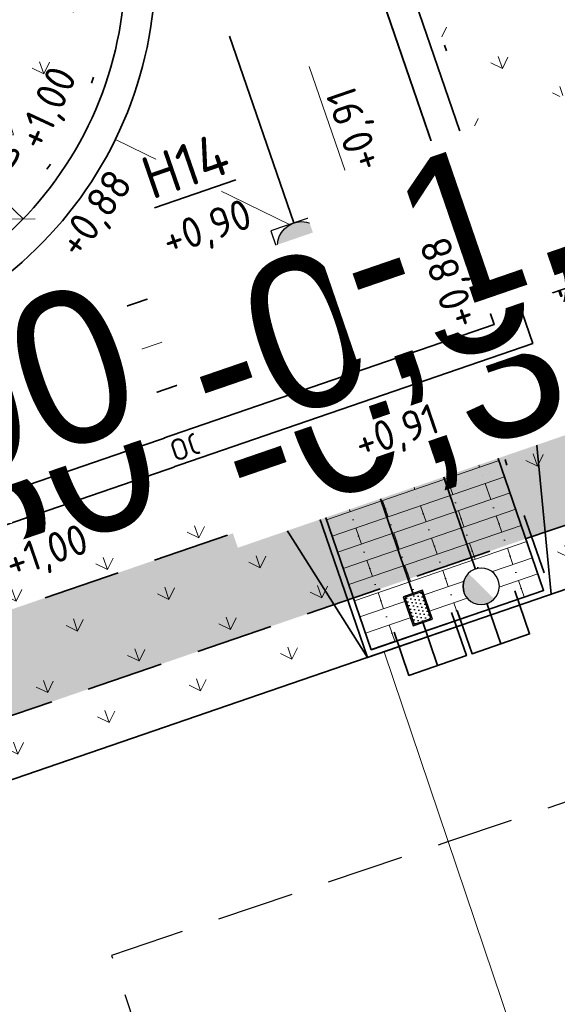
# Model space of a CAD drawing. Header units: metres. Extents: x 264779 to 275389, y 575281 to 580396.
# Tile 123 of 174: x 265457 to 265466, y 576978 to 576994. Entities that reach past the tile are written whole.
import ezdxf
from ezdxf.enums import TextEntityAlignment as Align

# ---------------------------------------------------------------- set-up
doc = ezdxf.new("R2018")
doc.units = ezdxf.units.M
doc.set_wipeout_variables(frame=1)
for name, pattern in [('AM-AS', [16, 10, -2, 2, -2]), ('B-WE-RI-HWA_HUISAANSLUITING_PVC_125-G', [10, 3.25, -0.75, 1.25, -0.75, 1.25, -0.75, 1.25, -0.75]), ('B-WE-RI-HWA_HUISAANSLUITING_PVC_160-G', [20, 6.5, -1.5, 2.5, -1.5, 2.5, -1.5, 2.5, -1.5]), ('B-WE-RI-HWA_PVC_125-G', [10, 2.25, -1.083333, 2.25, -1.083333, 2.25, -1.083333]), ('B-WE-RI-HWA_PVC_400-G', [10, 4, -1, 1, -1, 3]), ('B-WE-VH-KANTOPSLUITING_OPSLUITBAND_[AFMETINGEN1]-G', [10, 5.5, -0.875, 0, -0.875, 1, -0.875, 0, -0.875]), ('B-WE-VH-KANTOPSLUITING_TROTTOIRBAND_RWS_[AFMETINGEN1]-G', [10, 2.5, -1.5, 0, -1.5, 0, -1.5, 0, -1.5, 0, -1.5]), ('DASHED', [19.05, 12.7, -6.35])]:
    doc.linetypes.add(name, pattern=pattern)
for name, color, linetype, lineweight, true_color in [('N-BH-KG-GRENS_PERCEEL-G', 160, 'KG-PERCEEL', 18, 0x003fff), ('N-GV-GR-GRAS_BERMKRUIDENMENGSEL-A', 7, 'Continuous', 18, 0x00a500), ('N-OI-RI-DWA_ERFSCHEIDINGSPUT-S', 20, 'Continuous', 25, 0xff3f00), ('N-OI-RI-DWA_HUISAANSLUITING_PVC_160-G', 20, 'B-WE-RI-DWA_HUISAANSLUITING_PVC_160-G', 35, 0xff3f00), ('N-OI-RI-DWA_PVC_250-G', 20, 'B-WE-RI-DWA_PVC_250-G', 35, 0xff3f00), ('N-OI-RI-HWA_BETON_500-G', 150, 'B-WE-RI-HWA_PVC_125-G', 35, 0x007fff), ('N-OI-RI-HWA_HUISAANSLUITING_PVC_160-G', 150, 'B-WE-RI-HWA_HUISAANSLUITING_PVC_160-G', 35, 0x007fff), ('N-OI-RI-HWA_HULPSTUK-S', 150, 'Continuous', 25, 0x007fff), ('N-OI-RI-HWA_KOLKAANSLUITING_PVC_160-G', 150, 'B-WE-RI-HWA_HUISAANSLUITING_PVC_125-G', 35, 0x007fff), ('N-OI-RI-HWA_PVC_400-G', 150, 'B-WE-RI-HWA_PVC_400-G', 35, 0x007fff), ('N-WE-RI-DWA_AFDEKKAP-G', 20, 'Continuous', 35, 0xff3f00), ('N-WE-RI-DWA_RIOOLPUT_INSPECTIEPUT-S', 20, 'Continuous', 25, 0xff3f00), ('N-WE-RI-HWA_AFDEKKAP-G', 150, 'Continuous', 35, 0x007fff), ('N-WE-RI-HWA_RIOOLPUT_INSPECTIEPUT-S', 150, 'Continuous', 25, 0x007fff), ('N-WE-VH-VERHARDING_STRAATBAKSTEEN_DIKFORMAAT_HALF_PAARS-BRUIN-A', 7, 'Continuous', 18, 0x66332b)]:
    doc.layers.add(name, color=color, linetype=linetype, lineweight=lineweight, true_color=true_color)
for name, color, linetype, lineweight in [('N-CO-AM-AS-G', 10, 'AM-AS', 9), ('N-OI-RI-ALGEMEEN-B.O.B.-T25', 7, 'Continuous', 25), ('N-OI-RI-ALGEMEEN-INFORMATIE-T25', 7, 'Continuous', 25), ('N-OI-RI-ALGEMEEN-VERHANG-T25', 7, 'Continuous', 25), ('N-WE-GW-BERM-G', 90, 'Continuous', 35), ('N-WE-KL-TRACE-A', 7, 'Continuous', 25), ('N-WE-KL-TRACE-G', 7, 'DASHED', 35), ('N-WE-RI-ALGEMEEN-PUTNUMMER_DWA-T35', 7, 'Continuous', 35), ('N-WE-RI-ALGEMEEN-PUTNUMMER_HWA-T35', 7, 'Continuous', 35), ('N-WE-VH-GOOT_SBS-G', 40, 'Continuous', 35), ('N-WE-VH-KANTOPSLUITING_ELEMENT_VERLOOPBAND_110-220x250_190-220x160-G', 40, 'Continuous', 35), ('N-WE-VH-KANTOPSLUITING_INRITBAND_190-220x160-G', 60, 'B-WE-VH-KANTOPSLUITING_GAZONBAND_[AFMETINGEN1]-G', 35), ('N-WE-VH-KANTOPSLUITING_OPSLUITBAND_100x200-G', 60, 'B-WE-VH-KANTOPSLUITING_OPSLUITBAND_[AFMETINGEN1]-G', 35), ('N-WE-VH-KANTOPSLUITING_TROTTOIRBAND_RWS_110-220x250-G', 60, 'B-WE-VH-KANTOPSLUITING_TROTTOIRBAND_RWS_[AFMETINGEN1]-G', 35), ('N-WE-VH-KNIKLIJN_AANDUIDING-G', 30, 'Continuous', 18), ('N-WE-VH-VERHARDING_STRAATBAKSTEEN_DIKFORMAAT_HALF-G', 40, 'Continuous', 35), ('N-WE-VH-VERHARDING_STRAATBAKSTEEN_DIKFORMAAT_KEPER-G', 40, 'Continuous', 35), ('N-XX-AL-HOOGTELABEL-T25-M', 7, 'Continuous', 25), ('T-WE-GR-TOEKOMSTIG-G', 3, 'DASHED', 25), ('X-XX-AL-AANPIJLING-T25', 7, 'Continuous', 25), ('X-XX-AL-T18-1000', 10, 'Continuous', 18)]:
    doc.layers.add(name, color=color, linetype=linetype, lineweight=lineweight)
doc.layers.add('X-XX-AL-HULPLAAG-G', color=6, linetype='Continuous', lineweight=18, plot=False)
doc.layers.add('X-XX-AL-T70-250', color=210, linetype='Continuous', lineweight=70, plot=False)
doc.styles.add('NLCS-ISO', font='NLCS-ISO.ttf')
doc.styles.add('NLCS-ISO-ANNOTATIVE-T18', font='NLCS-ISO.ttf', dxfattribs={"height": 1.8})
doc.styles.add('NLCS-ISO-ANNOTATIVE-T25', font='NLCS-ISO.ttf', dxfattribs={"height": 2.5})
doc.styles.add('NLCS-ISO-ANNOTATIVE-T35', font='NLCS-ISO.ttf', dxfattribs={"height": 3.5})
doc.styles.add('NLCS-ISO-M1000-T25', font='NLCS-ISO.ttf', dxfattribs={"height": 2.5})
doc.styles.get("Standard").update_dxf_attribs({"font": 'arial.ttf'})
doc.linetypes.add('B-WE-RI-DWA_HUISAANSLUITING_PVC_160-G', pattern='A,2.5,-1,[160,NLCS.shx,S=0.25,R=0,X=0,Y=0],-1.5,[160,NLCS.shx,S=0.25,R=0,X=0,Y=0],-1.5,[160,NLCS.shx,S=0.25,R=0,X=0,Y=0],-1,2.5', length=10)
doc.linetypes.add('B-WE-RI-DWA_PVC_250-G', pattern='A,6,-5.5,["O   O   O",NLCS-ISO,S=0.5,R=0,X=-2.5,Y=-0.2],-3.5,5', length=20)
doc.linetypes.add('B-WE-VH-KANTOPSLUITING_GAZONBAND_[AFMETINGEN1]-G', pattern='A,4,-3,[160,NLCS.shx,S=0.25,R=0,X=0,Y=0],-3', length=10)
doc.linetypes.add('KG-PERCEEL', pattern='A,2.75,-1,["P",Standard,S=0.9,R=0,X=-0.5,Y=-0.45],-1,2.75,-1,[5,NLCS.shx,S=0.375,R=0,X=0,Y=0],-1', length=9.5)
doc.dimstyles.new('NLCS-ANNOTATIVE-T25-SCHRAP', dxfattribs={"dimtxt": 2.5, "dimasz": 1.4, "dimexe": 2, "dimexo": 2, "dimgap": 0.7, "dimtad": 1, "dimzin": 0, "dimtxsty": 'NLCS-ISO-ANNOTATIVE-T25', "dimblk": 'OBLIQUE', "dimcen": 2.5, "dimdle": 2, "dimclrd": 256, "dimclre": 256, "dimclrt": 256, "dimadec": 1, "dimazin": 0, "dimtfac": 1, "dimtofl": 0, "dimtmove": 1, "dimatfit": 0, "dimldrblk": 'OBLIQUE', "dimfxl": 2, "dimfxlon": 1, "dimtfillclr": 256, "dimtolj": 1, "dimtzin": 0, "dimlwd": 18, "dimlwe": 18, "dimarcsym": 0})
pattern_1 = [(109.0885258, (229946.4539, 679547.0011), (-1.011904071, 0.491604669), [0.2109375, -1.380052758]), (64.0885258, (229946.4539, 679547.0011), (-1.011904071, 0.491604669), [0.2109375, -0.9140625]), (154.0885258, (229946.4539, 679547.0011), (-0.491604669, -1.011904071), [0.2109375, -0.9140625])]

# ---------------------------------------------------------------- blocks, each defined once
blk = doc.blocks.new('N-SRI-PUT_HWA-SO')
at = {"ltscale": 0.99999}
blk.add_wipeout([(-2, 2), (2, 2), (2, -2), (-2, -2)], dxfattribs=at)
h = blk.add_hatch(color=256, dxfattribs=at)
h.dxf.hatch_style = 1
h.paths.add_polyline_path([(-2, 0, 1), (2, 0, 1)])
at = {"ltscale": 0.99999, "flags": 128}
blk.add_lwpolyline([(-2, -2), (2, -2), (2, 2), (-2, 2)], close=True, dxfattribs=at)
at = {"ltscale": 0.99999}
blk.add_circle((0, 0), 2, dxfattribs=at)
blk = doc.blocks.new('N-SRI-PUT_SWA-SO')
at = {"ltscale": 0.99999}
blk.add_wipeout([(-2, 2), (2, 2), (2, -2), (-2, -2)], dxfattribs=at)
h = blk.add_hatch(color=256, dxfattribs=at)
h.paths.add_polyline_path([(-2, 2), (0, 2, 0.41155), (-2, 0.018)])
h.paths.add_polyline_path([(-2, -0.018, 0.408866), (-0.018, -2), (-2, -2)])
h.paths.add_polyline_path([(2, -0.018), (2, -2), (0.018, -2, 0.408866)])
h = blk.add_hatch(color=256, dxfattribs=at)
h.paths.add_polyline_path([(0, 2, -0.41155), (2, 0.018), (2, 2)])
h.paths.add_polyline_path([(2, -0.018, -0.408866), (0.018, -2), (2, -2)])
h.paths.add_polyline_path([(-0.018, -2, -0.408866), (-2, -0.018), (-2, -2)])
at = {"ltscale": 0.99999, "flags": 128}
for points in [[(-2, 2), (2, 2), (2, -2), (-2, -2)], [(2, -2), (2, 2), (-2, 2), (-2, -2)]]:
    blk.add_lwpolyline(points, close=True, dxfattribs=at)
at = {"ltscale": 0.99999}
blk.add_circle((0, 0), 2, dxfattribs=at)
blk = doc.blocks.new('_Oblique')
at = {"color": 0, "linetype": 'ByBlock', "lineweight": -2}
blk.add_line((-0.5, -0.5), (0.5, 0.5), dxfattribs=at)
blk = doc.blocks.new('*D71')
at = {"layer": 'Defpoints', "color": 0, "transparency": 16777216}
for p in [(265453.043, 576995.198), (265457.364, 576991.035)]:
    blk.add_point(p, dxfattribs=at)
at = {"layer": 'X-XX-AL-AANPIJLING-T25', "lineweight": 18, "transparency": 16777216}
blk.add_line((265455.661, 576992.676), (265457.364, 576991.035), dxfattribs=at)
at = {"layer": 'X-XX-AL-AANPIJLING-T25', "lineweight": 18, "transparency": 16777216, "xscale": 0.28, "yscale": 0.28, "zscale": 0.28, "rotation": 316.0656423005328}
blk.add_blockref('_Oblique', (265457.364, 576991.035), dxfattribs=at)
at = {"layer": 'X-XX-AL-AANPIJLING-T25', "transparency": 16777216, "insert": (265456.616, 576992.366), "char_height": 0.5, "attachment_point": 5, "rotation": 316.0656, "style": 'NLCS-ISO-ANNOTATIVE-T25', "bg_fill": 3, "box_fill_scale": 1.1, "bg_fill_color": 256, "bg_fill_true_color": 13158600, "bg_fill_transparency": 0}
blk.add_mtext('\\A1;R6,00', dxfattribs=at)
blk = doc.blocks.new('*U160')
at = {"flags": 128}
blk.add_lwpolyline([(0, 0), (331.024, 113.68)], dxfattribs=at)
at = {"layer": 'N-OI-RI-ALGEMEEN-B.O.B.-T25', "lineweight": 30, "ltscale": 0.5, "oblique": 30, "flags": 31}
for tag, p in [('+0,00', (321.573, 109.9)), ('+0,01', (-0.671, 3.432))]:
    blk.add_attdef(tag, text='', height=2.5, rotation=18.9534, dxfattribs=at).set_placement(p, align=Align.TOP_LEFT)
at = {"layer": 'N-OI-RI-ALGEMEEN-INFORMATIE-T25', "lineweight": 30, "ltscale": 0.5, "oblique": 30, "flags": 31}
blk.add_attdef('BETON%%C160', text='', height=2.5, rotation=18.9534, dxfattribs=at).set_placement((240.816, 85.849), align=Align.TOP_RIGHT)
at = {"layer": 'N-OI-RI-ALGEMEEN-VERHANG-T25', "lineweight": 30, "ltscale": 0.5, "oblique": 30, "flags": 31}
blk.add_attdef('1:1000', text='', height=2.5, rotation=18.9534, dxfattribs=at).set_placement((225.808, 77.019), align=Align.TOP_LEFT)
blk = doc.blocks.new('*U165')
at = {"flags": 128}
blk.add_lwpolyline([(0, 0), (326.295, 112.055)], dxfattribs=at)
at = {"layer": 'N-OI-RI-ALGEMEEN-B.O.B.-T25', "lineweight": 30, "ltscale": 0.5, "oblique": 30, "flags": 50}
for tag, p in [('+0,00', (311.301, 106.373)), ('+0,01', (2.656, 0.381))]:
    blk.add_attdef(tag, text='', height=2.5, rotation=18.95337, dxfattribs=at).set_placement(p, align=Align.TOP_LEFT)
at = {"layer": 'N-OI-RI-ALGEMEEN-INFORMATIE-T25', "lineweight": 30, "ltscale": 0.5, "oblique": 30, "flags": 50}
blk.add_attdef('BETON%%C160', text='', height=2.5, rotation=18.95337, dxfattribs=at).set_placement((229.596, 81.996), align=Align.TOP_RIGHT)
at = {"layer": 'N-OI-RI-ALGEMEEN-VERHANG-T25', "lineweight": 30, "ltscale": 0.5, "oblique": 30, "flags": 50}
blk.add_attdef('1:1000', text='', height=2.5, rotation=18.95337, dxfattribs=at).set_placement((218.64, 74.554), align=Align.TOP_LEFT)
blk = doc.blocks.new('*U156')
for p, q in [((-0.5, 0), (0, 0.11)), ((0, 0.11), (-0.5, 0.11)), ((-0.5, 0.11), (-0.5, 0)), ((0, 0), (0, 0.11)), ((-0.5, 0), (0, 0))]:
    blk.add_line(p, q)
blk = doc.blocks.new('*U174')
at = {"ltscale": 0.99999}
blk.add_wipeout([(-1.125, 0.75), (1.125, 0.75), (1.125, -0.75), (-1.125, -0.75)], dxfattribs=at)
h = blk.add_hatch(color=256, dxfattribs=at)
h.paths.add_polyline_path([(1.125, 0.75), (-1.125, 0.75), (-1.125, -0.75), (1.125, -0.75)])
h.paths.add_polyline_path([(1.025, 0.65), (1.025, -0.65), (-1.025, -0.65), (-1.025, 0.65)], flags=16)
h = blk.add_hatch(dxfattribs=at)
h.set_pattern_fill('DOTS', color=256, scale=0.175, style=0)
h.set_pattern_definition([(0, (-0.975, -0.6), (0.138906, 0.277813), [0, -0.277813])])
h.paths.add_polyline_path([(-1.025, -0.65), (1.025, -0.65), (1.025, 0.65), (-1.025, 0.65)])
at = {"ltscale": 0.99999, "flags": 128}
for points in [[(-1.125, -0.75), (1.125, -0.75), (1.125, 0.75), (-1.125, 0.75)], [(-1.025, -0.65), (1.025, -0.65), (1.025, 0.65), (-1.025, 0.65)], [(-1.025, -0.65), (1.025, -0.65), (1.025, 0.65), (-1.025, 0.65)]]:
    blk.add_lwpolyline(points, close=True, dxfattribs=at)
blk = doc.blocks.new('N-SRI-PUT_VWA_KUNSTSTOF-SO')
at = {"ltscale": 0.99999}
blk.add_wipeout([(0, 1.5), (-0.586, 1.381), (-1.164, 0.946), (-1.449, 0.386), (-1.491, -0.164), (-1.403, -0.53), (-1.188, -0.915), (-0.842, -1.242), (-0.334, -1.462), (0.519, -1.407), (0.984, -1.132), (1.38, -0.588), (1.5, 0), (1.294, 0.759), (1.07, 1.051), (0.732, 1.309), (0.399, 1.446)], dxfattribs=at)
h = blk.add_hatch(color=256, dxfattribs=at)
edge = h.paths.add_edge_path()
edge.add_line((1.043, 1.078), (-1.063, -1.058))
edge.add_arc((0, 0), 1.5, 224.85367, 405.95863)
at = {"ltscale": 0.99999, "flags": 128}
blk.add_lwpolyline([(1.5, 0, 1), (-1.5, 0, 1), (1.5, 0)], format="xyb", close=True, dxfattribs=at)
blk = doc.blocks.new('*U195')
at = {"flags": 128}
blk.add_lwpolyline([(0, 0), (85.12, 29.232)], dxfattribs=at)
at = {"layer": 'N-OI-RI-ALGEMEEN-B.O.B.-T25', "lineweight": 30, "ltscale": 0.5, "oblique": 30, "flags": 31}
for tag, p in [('+0,00', (75.669, 25.453)), ('+0,01', (-0.671, 3.432))]:
    blk.add_attdef(tag, text='', height=2.5, rotation=18.9534, dxfattribs=at).set_placement(p, align=Align.TOP_LEFT)
at = {"layer": 'N-OI-RI-ALGEMEEN-INFORMATIE-T25', "lineweight": 30, "ltscale": 0.5, "oblique": 30, "flags": 31}
blk.add_attdef('BETON%%C160', text='', height=2.5, rotation=18.9534, dxfattribs=at).set_placement((42.853, 17.862), align=Align.TOP_RIGHT)
at = {"layer": 'N-OI-RI-ALGEMEEN-VERHANG-T25', "lineweight": 30, "ltscale": 0.5, "oblique": 30, "flags": 31}
blk.add_attdef('1:1000', text='', height=2.5, rotation=18.9534, dxfattribs=at).set_placement((27.845, 9.031), align=Align.TOP_LEFT)

msp = doc.modelspace()

# ---------------------------------------------------------------- hatches: boundary and pattern name
at = {"layer": 'N-GV-GR-GRAS_BERMKRUIDENMENGSEL-A'}
h = msp.add_hatch(dxfattribs=at)
h.set_pattern_fill('AGR-KRUIDEN', color=256, scale=0.5625, pattern_type=2)
h.set_pattern_definition(pattern_1)
h.paths.add_polyline_path([(265449.647, 577007.488), (265455.641, 576990.034, 0.375101), (265458.51, 576997.075), (265456.236, 577003.695, 0.375101)])
h = msp.add_hatch(dxfattribs=at)
h.set_pattern_fill('AGR-KRUIDEN', color=256, scale=0.5625, pattern_type=2)
h.set_pattern_definition(pattern_1)
edge = h.paths.add_edge_path()
edge.add_line((265463.692, 576995.656), (265466.029, 576988.851))
edge.add_line((265466.029, 576988.851), (265464.827, 576988.439))
edge.add_line((265464.827, 576988.439), (265466.055, 576984.864))
edge.add_line((265466.055, 576984.864), (265477.686, 576988.858))
edge.add_line((265477.686, 576988.858), (265475.472, 576995.304))
edge.add_arc((265469.358, 576987.967), 9.55, 50.1946, 126.3881)
at = {"layer": 'N-WE-KL-TRACE-A'}
h = msp.add_hatch(dxfattribs=at)
h.set_pattern_fill('DOTS', color=256, scale=0.5, angle=-0.069)
h.set_pattern_definition([(19.019479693, (53607.36198, 115305.85214), (0.02330677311, 0.175950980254), [0, -0.15875])])
h.paths.add_polyline_path([(265327.755, 576975.274), (265328.284, 576973.732), (265330.649, 576974.544), (265330.811, 576974.071), (265328.447, 576973.259), (265331.026, 576965.75), (265333.39, 576966.562), (265333.553, 576966.089), (265330.715, 576965.115), (265327.282, 576975.112), (265302.25, 576966.515), (265296.331, 576983.937), (265248.543, 576967.444), (265253.844, 576952.084), (265253.371, 576951.921), (265248.07, 576967.281), (265234.364, 576962.551), (265234.2, 576963.023), (265259.96, 576971.913), (265257.072, 576980.279), (265257.545, 576980.442), (265260.432, 576972.076), (265286.9, 576981.211), (265284.013, 576989.577), (265284.486, 576989.74), (265287.373, 576981.374), (265296.17, 576984.41), (265285.353, 577016.246), (265286.915, 577016.777), (265303.28, 576968.613), (265380.151, 576995.012), (265363.785, 577042.669), (265365.346, 577043.205), (265374.891, 577015.41), (265455.352, 577043.041), (265455.888, 577041.481), (265375.427, 577013.849), (265382.777, 576992.446), (265464.49, 577020.508), (265464.652, 577020.035), (265462.288, 577019.223), (265464.867, 577011.713), (265467.231, 577012.525), (265467.393, 577012.052), (265464.556, 577011.078), (265461.815, 577019.06), (265382.94, 576991.973), (265393.03, 576962.587), (265427.338, 576974.369), (265424.627, 576982.267), (265426.188, 576982.803), (265428.899, 576974.905), (265473.51, 576990.225), (265474.05, 576988.666), (265393.566, 576961.027), (265400.927, 576939.596), (265399.367, 576939.06), (265392.005, 576960.491), (265390.587, 576960.004), (265390.051, 576961.564), (265391.47, 576962.051), (265380.687, 576993.452), (265356.28, 576985.07), (265359.713, 576975.073), (265356.876, 576974.099), (265356.713, 576974.571), (265359.078, 576975.383), (265356.499, 576982.893), (265354.134, 576982.081), (265353.972, 576982.554), (265356.336, 576983.366), (265355.807, 576984.907)])
at = {"layer": 'N-WE-VH-VERHARDING_STRAATBAKSTEEN_DIKFORMAAT_HALF_PAARS-BRUIN-A'}
h = msp.add_hatch(dxfattribs=at)
h.set_pattern_fill('AVH-SBS_DIKFORMAAT_HALFST', color=256, scale=28.125, angle=179.8649, pattern_type=2)
h.set_pattern_definition([(198.95339911, (-196889.80024, 787193.38665), (0.0913497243, -0.26600148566), []), (288.9533991, (-196890.8642, 787193.0213), (1.0640059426, 0.3653988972), [0.28125, -0.28125]), (288.9533991, (-196890.2409, 787192.938), (1.0640059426, 0.3653988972), [0.28125, -0.28125]), (198.95339911, (-196890.28657, 787193.07095), (0.1826994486, -0.5320029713), [0, -0.5625, 0, 0, 0]), (198.95339911, (-196890.1952, 787192.80495), (0.1826994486, -0.5320029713), [0, -0.5625, 0, 0, 0])])
h.paths.add_polyline_path([(265465.928, 576984.926), (265464.733, 576988.406), (265461.896, 576987.432), (265463.091, 576983.951)])

# ---------------------------------------------------------------- linework, layer by layer
at = {"layer": 'N-BH-KG-GRENS_PERCEEL-G'}
msp.add_lwpolyline([(265454.37, 576980.851), (265463.306, 576983.92), (265472.707, 576956.081), (265463.75, 576953.07)], close=True, dxfattribs=at)
at = {"layer": 'N-CO-AM-AS-G'}
msp.add_lwpolyline([(265380.866, 577012.175), (265447.78, 577035.154), (265463.208, 576990.23), (265396.294, 576967.25)], dxfattribs=at)
at = {"layer": 'N-OI-RI-DWA_HUISAANSLUITING_PVC_160-G', "flags": 128}
msp.add_lwpolyline([(265465.225, 576984.05), (265464.951, 576984.846)], dxfattribs=at)
at = {"layer": 'N-OI-RI-HWA_HUISAANSLUITING_PVC_160-G', "flags": 128}
msp.add_lwpolyline([(265463.911, 576984.489), (265464.184, 576983.692)], dxfattribs=at)
at = {"layer": 'N-WE-GW-BERM-G', "flags": 128}
for points in [[(265413.065, 576939.195), (265411.727, 576943.093), (265404.627, 576963.768), (265477.686, 576988.858)], [(265466.055, 576984.864), (265465.679, 576988.731)]]:
    msp.add_lwpolyline(points, dxfattribs=at)
at = {"layer": 'N-WE-KL-TRACE-G', "ltscale": 0.1}
msp.add_lwpolyline([(265393.03, 576962.587), (265427.338, 576974.369), (265424.627, 576982.267), (265426.188, 576982.803), (265428.899, 576974.905), (265473.51, 576990.225), (265474.05, 576988.666), (265393.566, 576961.027)], dxfattribs=at)
at = {"layer": 'N-WE-RI-DWA_AFDEKKAP-G', "flags": 128}
msp.add_lwpolyline([(265464.508, 576984.597), (265464.752, 576983.887), (265465.697, 576984.212), (265465.454, 576984.921)], dxfattribs=at)
at = {"layer": 'N-WE-RI-HWA_AFDEKKAP-G', "flags": 128}
msp.add_lwpolyline([(265463.468, 576984.239), (265463.711, 576983.53), (265464.657, 576983.855), (265464.413, 576984.564)], dxfattribs=at)
at = {"layer": 'N-WE-VH-GOOT_SBS-G', "flags": 128}
msp.add_lwpolyline([(265404.082, 576971.511), (265455.154, 576989.05, 0.414214), (265459.191, 576997.309), (265456.917, 577003.929, 0.414214), (265448.658, 577007.966), (265397.586, 576990.427, 0.414214), (265393.55, 576982.168), (265395.823, 576975.547, 0.414214)], format="xyb", close=True, dxfattribs=at)
msp.add_lwpolyline([(265448.821, 577007.493), (265397.749, 576989.954, 0.414214), (265394.023, 576982.33), (265396.296, 576975.71, 0.414214), (265403.92, 576971.984), (265454.992, 576989.523, 0.414214), (265458.718, 576997.146), (265456.444, 577003.767, 0.414214), (265448.821, 577007.493)], format="xyb", dxfattribs=at)
at = {"layer": 'N-WE-VH-KANTOPSLUITING_INRITBAND_190-220x160-G', "flags": 128}
msp.add_lwpolyline([(265461.896, 576987.432), (265464.733, 576988.406)], dxfattribs=at)
at = {"layer": 'N-WE-VH-KANTOPSLUITING_TROTTOIRBAND_RWS_110-220x250-G', "ltscale": 0.99999, "flags": 128}
msp.add_lwpolyline([(265403.848, 576972.192), (265454.921, 576989.731, 0.414214), (265458.51, 576997.075), (265456.236, 577003.695, 0.414214), (265448.892, 577007.285), (265397.82, 576989.746, 0.414214), (265394.231, 576982.402), (265396.504, 576975.781, 0.414214)], format="xyb", close=True, dxfattribs=at)
at = {"layer": 'N-WE-VH-KNIKLIJN_AANDUIDING-G', "ltscale": 0.75}
for points in [[(265458.883, 576992.343), (265463.208, 576990.23)], [(265463.208, 576990.23), (265465.114, 576989.298)]]:
    msp.add_lwpolyline(points, dxfattribs=at)
at = {"layer": 'N-WE-VH-VERHARDING_STRAATBAKSTEEN_DIKFORMAAT_HALF-G', "flags": 128}
msp.add_lwpolyline([(265464.733, 576988.406), (265465.928, 576984.926), (265463.091, 576983.951), (265461.896, 576987.432)], dxfattribs=at)
at = {"layer": 'N-WE-VH-VERHARDING_STRAATBAKSTEEN_DIKFORMAAT_KEPER-G', "flags": 128}
for points in [[(265367.907, 577042.982), (265383.61, 576997.257, -0.414214), (265379.573, 576988.999), (265354.693, 576980.454), (265356.155, 576976.198), (265381.035, 576984.743, -0.414214), (265389.294, 576980.706), (265403.405, 576939.617), (265407.661, 576941.079), (265401.02, 576960.415, -0.414214), (265405.057, 576968.674), (265465.114, 576989.298), (265459.755, 577004.904, -0.414214), (265463.791, 577013.162), (265466.672, 577014.152), (265465.211, 577018.408), (265462.329, 577017.418, -0.414214), (265454.071, 577021.455), (265448.711, 577037.06), (265388.654, 577016.436, -0.414214), (265380.395, 577020.472), (265372.163, 577044.444)], [(265404.082, 576971.511), (265455.154, 576989.05, 0.414214), (265459.191, 576997.309), (265456.917, 577003.929, 0.414214), (265448.658, 577007.966), (265397.586, 576990.427, 0.414214), (265393.55, 576982.168), (265395.823, 576975.547, 0.414214)]]:
    msp.add_lwpolyline(points, format="xyb", close=True, dxfattribs=at)
at = {"layer": 'T-WE-GR-TOEKOMSTIG-G', "ltscale": 0.1, "flags": 128}
msp.add_lwpolyline([(265470.768, 576971.203), (265473.61, 576972.162), (265470.046, 576982.717), (265467.204, 576981.757), (265464.361, 576980.797), (265458.819, 576978.926), (265460.601, 576973.649), (265462.383, 576968.371), (265467.925, 576970.243)], close=True, dxfattribs=at)
at = {"layer": 'X-XX-AL-HULPLAAG-G'}
for p, q in [((265465.607, 576988.939), (265465.679, 576988.731)), ((265465.749, 576988.988), (265465.821, 576988.78))]:
    msp.add_line(p, q, dxfattribs=at)

# ---------------------------------------------------------------- block references
at = {"layer": 'N-WE-VH-KANTOPSLUITING_ELEMENT_VERLOOPBAND_110-220x250_190-220x160-G', "xscale": -2, "yscale": 2, "zscale": 2, "rotation": 198.9533991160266}
msp.add_blockref('*U156', (265465.607, 576988.939), dxfattribs=at)

# ---------------------------------------------------------------- next in the draw order: block references
at = {"layer": 'N-WE-RI-DWA_RIOOLPUT_INSPECTIEPUT-S', "xscale": 0.2, "yscale": 0.2, "zscale": 0.2, "rotation": 288.9533991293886}
msp.add_blockref('N-SRI-PUT_SWA-SO', (265463.617, 576989.577), dxfattribs=at)
at = {"layer": 'N-WE-RI-HWA_RIOOLPUT_INSPECTIEPUT-S', "xscale": 0.2000000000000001, "yscale": 0.2000000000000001, "zscale": 0.2000000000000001, "rotation": 198.9533991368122}
msp.add_blockref('N-SRI-PUT_HWA-SO', (265461.948, 576990.59), dxfattribs=at)

# ---------------------------------------------------------------- next in the draw order: texts
at = {"layer": 'X-XX-AL-T18-1000', "insert": (265460.613, 576987.483), "char_height": 0.36, "width": 4.0716, "attachment_point": 5, "rotation": 18.9534, "style": 'NLCS-ISO-ANNOTATIVE-T18', "bg_fill": 3, "box_fill_scale": 1.1, "bg_fill_color": 256, "bg_fill_transparency": 0}
msp.add_mtext('MOLGOOT 7 STREK', dxfattribs=at)

# ---------------------------------------------------------------- next in the draw order: dimensions: what is measured, and where the dimension line sits
at = {"layer": 'X-XX-AL-AANPIJLING-T25'}
dim = msp.add_radius_dim(center=(265453.043, 576995.198), mpoint=(265457.364, 576991.035), dimstyle='NLCS-ANNOTATIVE-T25-SCHRAP', override={"dimtfill": 1}, dxfattribs=at)
dim.commit()
dim.dimension.update_dxf_attribs({"geometry": '*D71', "text_midpoint": (265456.311, 576992.049), "dimtype": 164})

# ---------------------------------------------------------------- next in the draw order: hatches: boundary and pattern name
at = {"layer": 'N-GV-GR-GRAS_BERMKRUIDENMENGSEL-A'}
h = msp.add_hatch(dxfattribs=at)
h.set_pattern_fill('AGR-KRUIDEN', color=256, scale=0.5625, pattern_type=2)
h.set_pattern_definition([(109.0885258, (229982.4878, 679559.3758), (-1.011904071, 0.491604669), [0.2109375, -1.380052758]), (64.0885258, (229982.4878, 679559.3758), (-1.011904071, 0.491604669), [0.2109375, -0.9140625]), (154.0885258, (229982.4878, 679559.3758), (-0.491604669, -1.011904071), [0.2109375, -0.9140625])])
h.paths.add_polyline_path([(265463.029, 576983.824), (265461.801, 576987.399), (265456.021, 576985.414), (265457.249, 576981.839)])

# ---------------------------------------------------------------- next in the draw order: linework, layer by layer
at = {"layer": 'N-BH-KG-GRENS_PERCEEL-G'}
msp.add_lwpolyline([(265472.707, 576956.081), (265490.107, 576961.929), (265480.523, 576989.832), (265463.306, 576983.92)], close=True, dxfattribs=at)
at = {"layer": 'N-OI-RI-DWA_HUISAANSLUITING_PVC_160-G', "flags": 128}
msp.add_lwpolyline([(265464.849, 576985.144), (265463.488, 576989.11)], dxfattribs=at)
at = {"layer": 'N-OI-RI-HWA_HUISAANSLUITING_PVC_160-G', "flags": 128}
msp.add_lwpolyline([(265461.829, 576990.549), (265463.808, 576984.787)], dxfattribs=at)
at = {"layer": 'N-OI-RI-HWA_KOLKAANSLUITING_PVC_160-G', "flags": 128}
msp.add_lwpolyline([(265461.818, 576990.968), (265458.817, 576999.706), (265458.626, 576999.8), (265457.846, 576999.532), (265457.655, 576999.625), (265457.441, 577000.25), (265457.534, 577000.44), (265457.676, 577000.489)], dxfattribs=at)
at = {"layer": 'N-WE-GW-BERM-G', "flags": 128}
msp.add_lwpolyline([(265463.029, 576983.824), (265460.95, 576987.107)], dxfattribs=at)
at = {"layer": 'N-WE-VH-KANTOPSLUITING_OPSLUITBAND_100x200-G', "flags": 128}
msp.add_lwpolyline([(265461.801, 576987.399), (265463.029, 576983.824), (265466.055, 576984.864), (265464.827, 576988.439)], dxfattribs=at)
at = {"layer": 'N-WE-VH-KANTOPSLUITING_TROTTOIRBAND_RWS_110-220x250-G', "ltscale": 0.99999, "flags": 128}
msp.add_lwpolyline([(265465.679, 576988.731), (265466.029, 576988.851), (265460.436, 577005.138, -0.414214), (265464.025, 577012.482), (265466.906, 577013.471)], format="xyb", dxfattribs=at)
msp.add_lwpolyline([(265456.872, 576985.707), (265460.95, 576987.107)], dxfattribs=at)
at = {"layer": 'N-WE-VH-VERHARDING_STRAATBAKSTEEN_DIKFORMAAT_HALF-G', "flags": 128}
msp.add_lwpolyline([(265461.824, 576987.64), (265464.661, 576988.614)], dxfattribs=at)
at = {"layer": 'X-XX-AL-HULPLAAG-G'}
msp.add_line((265460.878, 576987.315), (265460.95, 576987.107), dxfattribs=at)
at = {"layer": 'X-XX-AL-T70-250'}
msp.add_circle((265463.208, 576990.23), 0.3, dxfattribs=at)

# ---------------------------------------------------------------- next in the draw order: block references
at = {"layer": 'N-WE-VH-KANTOPSLUITING_ELEMENT_VERLOOPBAND_110-220x250_190-220x160-G', "xscale": 2, "yscale": 2, "zscale": 2, "rotation": 198.9533991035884}
msp.add_blockref('*U156', (265460.878, 576987.315), dxfattribs=at)

# ---------------------------------------------------------------- next in the draw order: texts
at = {"layer": 'N-WE-RI-ALGEMEEN-PUTNUMMER_HWA-T35', "insert": (265460.211, 576991.398), "char_height": 0.7, "width": 0.7, "attachment_point": 5, "rotation": 19.0885, "style": 'NLCS-ISO-ANNOTATIVE-T35', "bg_fill": 3, "box_fill_scale": 1.1, "bg_fill_color": 256, "bg_fill_true_color": 13158600, "bg_fill_transparency": 0}
msp.add_mtext('{\\LH14\\P\\H0.71429x;\\l+0,90}', dxfattribs=at)

# ---------------------------------------------------------------- next in the draw order: block references
at = {"layer": 'N-OI-RI-DWA_PVC_250-G'}
ref = msp.add_blockref('*U165', (265397.98, 576967.036), dxfattribs=dict(at, xscale=0.2, yscale=0.2, zscale=0.2))
lines = msp.add_mtext('-0,35', dxfattribs={"layer": 'N-OI-RI-ALGEMEEN-B.O.B.-T25', "ltscale": 0.5, "insert": (265460.24, 576988.311), "char_height": 2.5, "attachment_point": 1, "rotation": 18.9534, "bg_fill": 3, "box_fill_scale": 1.1, "bg_fill_color": 256, "bg_fill_transparency": 0})
ref.add_attrib('+0,00', '', (265460.24, 576988.311)).embed_mtext(lines)
lines = msp.add_mtext('PVC %%C250', dxfattribs={"layer": 'N-OI-RI-ALGEMEEN-INFORMATIE-T25', "ltscale": 0.5, "insert": (265443.899, 576983.435), "char_height": 2.5, "attachment_point": 1, "rotation": 18.9534, "bg_fill": 3, "box_fill_scale": 1.1, "bg_fill_color": 256, "bg_fill_transparency": 0})
ref.add_attrib('BETON%%C160', '', (265443.899, 576983.435)).embed_mtext(lines)
at = {"layer": 'N-OI-RI-HWA_PVC_400-G'}
ref = msp.add_blockref('*U160', (265395.364, 576967.724), dxfattribs=dict(at, xscale=0.2, yscale=0.2, zscale=0.2))
lines = msp.add_mtext('-0,57', dxfattribs={"layer": 'N-OI-RI-ALGEMEEN-B.O.B.-T25', "ltscale": 0.5, "insert": (265459.679, 576989.704), "char_height": 2.5, "attachment_point": 1, "rotation": 18.9534, "bg_fill": 3, "box_fill_scale": 1.1, "bg_fill_color": 256, "bg_fill_transparency": 0})
ref.add_attrib('+0,00', '', (265459.679, 576989.704)).embed_mtext(lines)
lines = msp.add_mtext('PVC %%C400', dxfattribs={"layer": 'N-OI-RI-ALGEMEEN-INFORMATIE-T25', "ltscale": 0.5, "insert": (265443.528, 576984.894), "char_height": 2.5, "attachment_point": 1, "rotation": 18.9534, "bg_fill": 3, "box_fill_scale": 1.1, "bg_fill_color": 256, "bg_fill_transparency": 0})
ref.add_attrib('BETON%%C160', '', (265443.528, 576984.894)).embed_mtext(lines)

# ---------------------------------------------------------------- next in the draw order: block references
at = {"layer": 'N-OI-RI-DWA_ERFSCHEIDINGSPUT-S', "xscale": 0.2, "yscale": 0.2, "zscale": 0.2, "rotation": 269.864873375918}
msp.add_blockref('N-SRI-PUT_VWA_KUNSTSTOF-SO', (265464.9, 576984.995), dxfattribs=at)
at = {"layer": 'N-OI-RI-HWA_HULPSTUK-S', "xscale": 0.2250000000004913, "yscale": 0.2250000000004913, "zscale": 0.2250000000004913, "rotation": 288.9533991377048}
msp.add_blockref('*U174', (265463.859, 576984.638), dxfattribs=at)

# ---------------------------------------------------------------- next in the draw order: texts
at = {"layer": 'N-WE-RI-ALGEMEEN-PUTNUMMER_DWA-T35', "insert": (265466.546, 576990.605), "char_height": 0.7, "width": 0.7, "attachment_point": 5, "rotation": 19.0885, "style": 'NLCS-ISO-ANNOTATIVE-T35', "bg_fill": 3, "box_fill_scale": 1.1, "bg_fill_color": 256, "bg_fill_true_color": 13158600, "bg_fill_transparency": 0}
msp.add_mtext('{\\LD05\\P\\H0.71429x;\\l+0,90}', dxfattribs=at)

# ---------------------------------------------------------------- next in the draw order: linework, layer by layer
at = {"layer": 'N-WE-VH-GOOT_SBS-G', "flags": 128}
msp.add_lwpolyline([(265462.028, 576998.283), (265465.114, 576989.298), (265405.057, 576968.674, 0.414214), (265401.02, 576960.415), (265407.661, 576941.079), (265408.133, 576941.241), (265401.493, 576960.577, -0.414214), (265405.219, 576968.201), (265465.749, 576988.988), (265462.501, 576998.446)], format="xyb", close=True, dxfattribs=at)

# ---------------------------------------------------------------- next in the draw order: block references
at = {"layer": 'N-OI-RI-HWA_BETON_500-G'}
ref = msp.add_blockref('*U195', (265462.326, 576990.72), dxfattribs=dict(at, xscale=0.2, yscale=0.2, zscale=0.2))
lines = msp.add_mtext('-1,40', dxfattribs={"layer": 'N-OI-RI-ALGEMEEN-B.O.B.-T25', "ltscale": 0.5, "insert": (265462.192, 576991.406), "char_height": 2.5, "attachment_point": 1, "rotation": 18.9534, "bg_fill": 3, "box_fill_scale": 1.1, "bg_fill_color": 256, "bg_fill_transparency": 0})
ref.add_attrib('+0,01', '', (265462.192, 576991.406)).embed_mtext(lines)

# ---------------------------------------------------------------- next in the draw order: texts
at = {"layer": 'N-XX-AL-HOOGTELABEL-T25-M', "char_height": 0.5, "width": 1.04288, "attachment_point": 1, "style": 'NLCS-ISO-M1000-T25', "bg_fill": 3, "box_fill_scale": 1.1, "bg_fill_color": 256, "bg_fill_transparency": 0}
for s, insert, rotation in [('+1,00', (265457.228, 576992.343), 65.1187), ('+0,91', (265462.79, 576991.759), 108.9534), ('+0,88', (265457.883, 576990.653), 54.2202), ('+0,88', (265464.375, 576989.174), 108.9534), ('+0,91', (265462.76, 576987.558), 18.9534), ('+1,00', (265457.013, 576985.591), 18.9534)]:
    msp.add_mtext(s, dxfattribs=dict(at, insert=insert, rotation=rotation))

doc.saveas('drawing.dxf')
